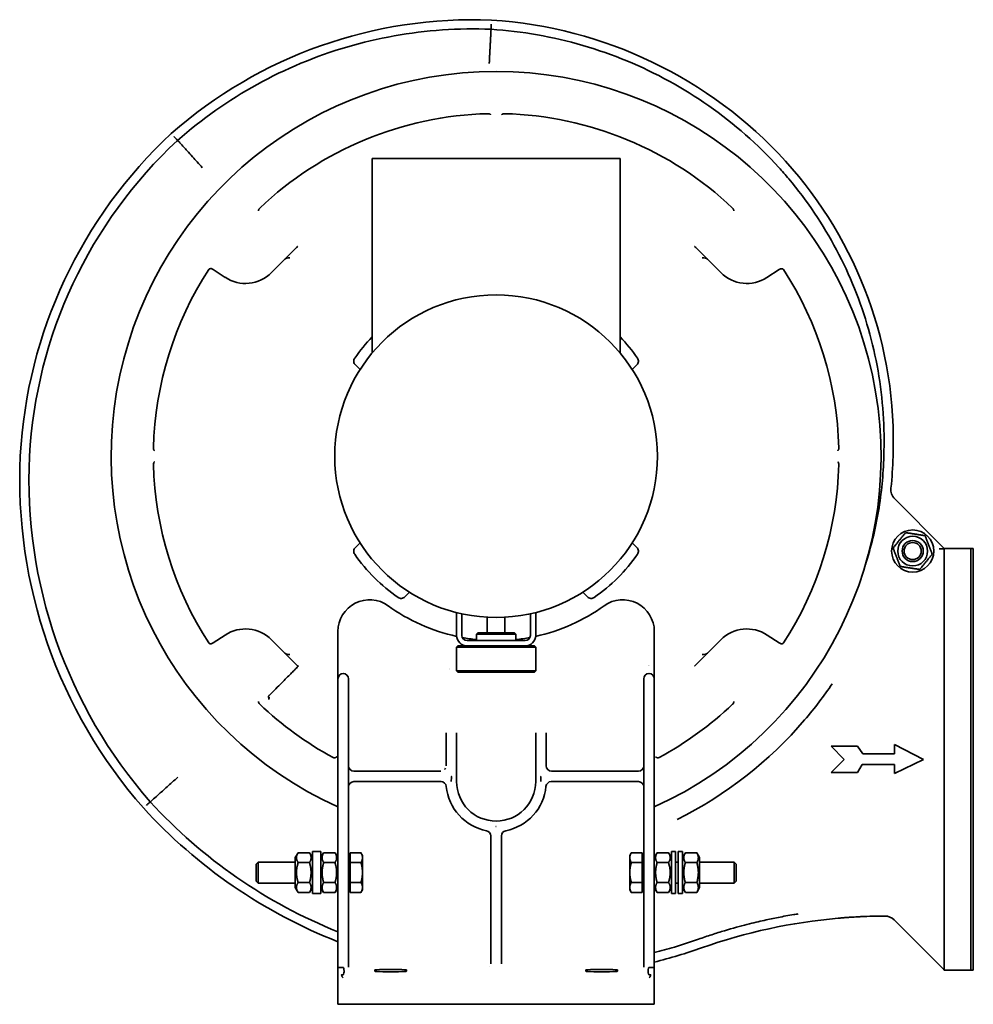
# Model space of a CAD drawing. Header units: millimetres. Extents: x 239 to 601, y 110 to 484.
import ezdxf

# ---------------------------------------------------------------- set-up
doc = ezdxf.new("R2010")
doc.units = ezdxf.units.MM
doc.header["$LTSCALE"] = 2
doc.layers.add('Krawędzie widoczne(ISO)', color=7, linetype='Continuous', lineweight=35, true_color=0x262659)

msp = doc.modelspace()

# ---------------------------------------------------------------- linework, layer by layer
at = {"layer": 'Krawędzie widoczne(ISO)'}
for p, q in [((418.04, 482.18), (417.94, 480.18)), ((466.86, 431.18), (372.86, 431.18)), ((372.86, 431.18), (372.86, 357.38)), ((466.86, 431.18), (466.86, 357.38)), ((339.72, 392.92), (343.89, 397.09)), ((495.82, 397.09), (499.99, 392.92)), ((334.64, 387.84), (339.72, 392.92)), ((499.99, 392.92), (505.07, 387.84)), ((312.47, 389.06), (317.03, 386.05)), ((522.6, 386), (527.27, 389.03)), ((368.23, 351.05), (366.46, 352.82)), ((473.25, 352.82), (471.48, 351.05)), ((589.86, 283.18), (571.06, 301.98)), ((366.46, 283.54), (368.23, 285.31)), ((471.48, 285.31), (473.25, 283.54)), ((587.86, 283.02), (589.94, 283.02)), ((589.94, 283.02), (589.86, 283.18)), ((589.86, 283.18), (599.86, 283.18)), ((589.86, 123.49), (589.86, 282.87)), ((599.86, 283.18), (599.86, 123.18)), ((599.86, 283.08), (599.96, 283.18)), ((600.86, 283.18), (599.96, 283.18)), ((599.96, 283.18), (599.96, 123.18)), ((600.86, 123.18), (600.86, 283.18)), ((386.99, 266.56), (385.21, 264.78)), ((454.5, 264.78), (452.72, 266.56)), ((404.86, 258.85), (404.86, 250.18)), ((406.86, 258.38), (406.86, 250.18)), ((432.86, 258.38), (432.86, 250.18)), ((434.86, 250.18), (434.86, 258.85)), ((416.51, 251.18), (416.51, 257.07)), ((423.21, 257.07), (423.21, 251.18)), ((359.86, 251.7), (359.86, 238.68)), ((412.86, 251.18), (412.36, 250.68)), ((427.36, 250.68), (412.36, 250.68)), ((412.36, 248.18), (412.36, 250.68)), ((412.86, 251.18), (426.86, 251.18)), ((426.86, 251.18), (427.36, 250.68)), ((427.36, 248.18), (427.36, 250.68)), ((479.86, 238.68), (479.86, 251.7)), ((317.03, 250.31), (312.47, 247.3)), ((339.72, 243.44), (334.64, 248.52)), ((430.86, 248.18), (408.86, 248.18)), ((505.07, 248.52), (499.99, 243.44)), ((527.24, 247.3), (522.68, 250.31)), ((343.89, 239.27), (339.72, 243.44)), ((405.36, 246.18), (404.86, 245.68)), ((434.86, 245.68), (404.86, 245.68)), ((404.86, 236.68), (404.86, 245.68)), ((405.36, 246.18), (408.86, 246.18)), ((408.86, 246.18), (430.86, 246.18)), ((430.86, 246.18), (434.36, 246.18)), ((434.36, 246.18), (434.86, 245.68)), ((434.86, 236.68), (434.86, 245.68)), ((499.99, 243.44), (495.82, 239.27)), ((359.86, 238.68), (359.86, 233.73)), ((404.86, 236.68), (434.86, 236.68)), ((405.36, 236.18), (404.86, 236.68)), ((434.36, 236.18), (405.36, 236.18)), ((434.36, 236.18), (434.86, 236.68)), ((479.86, 233.73), (479.86, 238.68)), ((359.86, 230.85), (359.86, 233.73)), ((363.86, 233.73), (363.86, 233.78)), ((363.86, 233.73), (363.86, 230.85)), ((475.86, 233.78), (475.86, 233.73)), ((475.86, 230.85), (475.86, 233.73)), ((479.86, 233.73), (479.86, 230.85)), ((359.86, 230.85), (359.86, 138.84)), ((363.86, 138.84), (363.86, 230.85)), ((475.86, 230.85), (475.86, 138.84)), ((479.86, 138.84), (479.86, 230.85)), ((400.86, 213.21), (400.86, 200.68)), ((404.86, 200.54), (404.86, 213.21)), ((434.86, 213.21), (434.86, 200.54)), ((438.86, 200.68), (438.86, 213.21)), ((556.91, 208.12), (546.91, 208.12)), ((546.91, 208.12), (551.91, 203.12)), ((558.97, 205.21), (556.91, 208.12)), ((570.91, 208.71), (570.91, 205.21)), ((581.91, 203.12), (570.91, 208.71)), ((551.91, 203.12), (546.91, 198.12)), ((570.91, 205.21), (558.97, 205.21)), ((570.91, 197.71), (581.91, 203.12)), ((398.86, 198.68), (365.86, 198.68)), ((404.86, 194.7), (404.86, 200.54)), ((434.86, 200.54), (434.86, 194.7)), ((473.86, 198.68), (440.86, 198.68)), ((546.91, 198.12), (556.91, 198.12)), ((556.91, 198.12), (558.68, 201.21)), ((558.68, 201.21), (570.91, 201.21)), ((570.91, 201.21), (570.91, 197.71)), ((365.86, 194.68), (398.95, 194.68)), ((402.86, 196.68), (402.89, 196.64)), ((436.82, 196.64), (436.86, 196.68)), ((440.76, 194.68), (473.86, 194.68)), ((417.86, 174.08), (417.86, 125.57)), ((421.86, 125.57), (421.86, 174.08)), ((350.16, 152.18), (350.16, 168.18)), ((353.36, 168.18), (350.16, 168.18)), ((353.36, 152.18), (353.36, 168.18)), ((486.36, 152.18), (486.36, 168.18)), ((487.96, 168.18), (486.36, 168.18)), ((487.96, 152.18), (487.96, 168.18)), ((488.96, 152.18), (488.96, 168.18)), ((490.56, 168.18), (488.96, 168.18)), ((490.56, 152.18), (490.56, 168.18)), ((343.66, 165.83), (344.73, 167.68)), ((343.66, 165.83), (343.66, 154.53)), ((349.08, 167.68), (344.73, 167.68)), ((350.16, 165.83), (349.08, 167.68)), ((353.36, 165.83), (354.43, 167.68)), ((358.78, 167.68), (354.43, 167.68)), ((359.86, 165.83), (358.78, 167.68)), ((364.46, 165.88), (363.86, 165.88)), ((364.46, 163.93), (364.46, 167.68)), ((364.46, 167.68), (368.58, 167.68)), ((369.16, 166.68), (368.58, 167.68)), ((369.16, 165.81), (369.16, 166.68)), ((369.16, 160.18), (369.16, 165.81)), ((470.56, 166.68), (471.14, 167.68)), ((470.56, 166.68), (470.56, 165.81)), ((470.56, 165.81), (470.56, 160.18)), ((475.26, 167.68), (471.14, 167.68)), ((475.26, 167.68), (475.26, 163.93)), ((475.26, 165.88), (475.86, 165.88)), ((479.86, 165.83), (480.93, 167.68)), ((485.28, 167.68), (480.93, 167.68)), ((486.36, 165.83), (485.28, 167.68)), ((490.56, 165.83), (491.63, 167.68)), ((491.63, 167.68), (495.98, 167.68)), ((497.06, 165.83), (495.98, 167.68)), ((497.06, 154.53), (497.06, 165.83)), ((328.86, 163.41), (329.62, 164.18)), ((328.86, 156.95), (328.86, 163.41)), ((329.62, 164.18), (329.62, 156.18)), ((343.66, 164.18), (329.62, 164.18)), ((349.08, 163.93), (344.73, 163.93)), ((358.78, 163.93), (354.43, 163.93)), ((364.46, 156.43), (364.46, 163.93)), ((364.46, 163.93), (368.58, 163.93)), ((475.26, 163.93), (471.14, 163.93)), ((475.26, 163.93), (475.26, 156.43)), ((485.28, 163.93), (480.93, 163.93)), ((487.96, 164.18), (488.96, 164.18)), ((491.63, 163.93), (495.98, 163.93)), ((497.06, 164.18), (510.09, 164.18)), ((510.09, 156.18), (510.09, 164.18)), ((510.86, 163.41), (510.09, 164.18)), ((510.86, 163.41), (510.86, 156.95)), ((328.86, 156.95), (329.62, 156.18)), ((369.16, 154.55), (369.16, 160.18)), ((470.56, 160.18), (470.56, 154.55)), ((510.86, 156.95), (510.09, 156.18)), ((343.66, 156.18), (329.62, 156.18)), ((343.66, 154.53), (344.73, 152.67)), ((349.08, 156.43), (344.73, 156.43)), ((350.16, 154.53), (349.08, 152.67)), ((353.36, 154.53), (354.43, 152.67)), ((358.78, 156.43), (354.43, 156.43)), ((359.86, 154.53), (358.78, 152.67)), ((364.46, 154.48), (363.86, 154.48)), ((364.46, 156.43), (368.58, 156.43)), ((364.46, 152.67), (364.46, 156.43)), ((369.16, 153.68), (368.58, 152.67)), ((369.16, 153.68), (369.16, 154.55)), ((470.56, 154.55), (470.56, 153.68)), ((470.56, 153.68), (471.14, 152.67)), ((475.26, 156.43), (471.14, 156.43)), ((475.26, 156.43), (475.26, 152.67)), ((475.26, 154.48), (475.86, 154.48)), ((479.86, 154.53), (480.93, 152.67)), ((485.28, 156.43), (480.93, 156.43)), ((486.36, 154.53), (485.28, 152.67)), ((487.96, 156.18), (488.96, 156.18)), ((490.56, 154.53), (491.63, 152.67)), ((491.63, 156.43), (495.98, 156.43)), ((497.06, 154.53), (495.98, 152.67)), ((497.06, 156.18), (510.09, 156.18)), ((349.08, 152.67), (344.73, 152.67)), ((353.36, 152.18), (350.16, 152.18)), ((358.78, 152.67), (354.43, 152.67)), ((364.46, 152.67), (368.58, 152.67)), ((475.26, 152.67), (471.14, 152.67)), ((485.28, 152.67), (480.93, 152.67)), ((487.96, 152.18), (486.36, 152.18)), ((490.56, 152.18), (488.96, 152.18)), ((491.63, 152.67), (495.98, 152.67)), ((570.82, 142.21), (587.86, 125.18)), ((359.86, 124.13), (359.86, 138.84)), ((363.86, 138.84), (363.86, 124.23)), ((475.86, 124.23), (475.86, 138.84)), ((479.86, 138.84), (479.86, 124.13)), ((359.86, 124.13), (359.86, 110.18)), ((479.86, 110.18), (479.86, 124.13)), ((587.86, 125.18), (589.63, 123.41)), ((589.7, 123.34), (589.63, 123.41)), ((589.7, 123.34), (589.86, 123.18)), ((589.95, 123.34), (589.7, 123.34)), ((589.86, 123.18), (589.95, 123.34)), ((361.86, 120.23), (361.6, 120.49)), ((373.86, 122.7), (373.86, 123.23)), ((385.86, 123.23), (385.86, 122.7)), ((453.86, 122.7), (453.86, 123.23)), ((465.86, 123.23), (465.86, 122.7)), ((478.11, 120.49), (477.86, 120.23)), ((589.86, 123.18), (599.86, 123.18)), ((599.86, 123.28), (599.96, 123.18)), ((600.86, 123.18), (599.96, 123.18)), ((361.86, 110.18), (359.86, 110.18)), ((361.86, 110.18), (477.86, 110.18)), ((479.86, 110.18), (477.86, 110.18))]:
    msp.add_line(p, q, dxfattribs=at)
for centre, radius in [((419.86, 318.18), 61.2), ((577.86, 282.18), 8), ((577.86, 282.18), 5.65), ((577.86, 282.18), 4), ((577.86, 282.18), 4), ((577.86, 282.18), 3.23)]:
    msp.add_circle(centre, radius, dxfattribs=at)
for centre, radius, start, end in [((411.01, 310.82), 173, 87.6462, 131.3805), ((407.46, 318.52), 165.5, 42.4087, 86.3061), ((419.86, 318.18), 146, 294.2651, 245.7349), ((419.86, 318.18), 130, 91.385, 133.615), ((419.86, 318.18), 130, 46.385, 88.615), ((419.59, 308.47), 180.5, 132.929, 176.8585), ((419.59, 308.47), 177, 132.9444, 176.8545), ((412.03, 323.9), 158.5, 357.8922, 42.0872), ((419.86, 318.18), 130, 146.9895, 178.6155), ((419.86, 318.18), 130, 1.385, 32.9917), ((324.74, 397.74), 14, 236.5721, 315), ((514.97, 397.74), 14, 225, 303.0326), ((419.86, 318.18), 65.26, 136.0688, 145.2566), ((419.86, 318.18), 65.26, 34.7434, 43.9312), ((428.14, 309.33), 189, 177.2619, 221.2648), ((428.14, 309.33), 185.5, 177.2657, 221.2543), ((418.97, 322.12), 151.5, 353.9077, 358.4657), ((419.86, 318.18), 130, 181.3845, 213.0105), ((419.86, 318.18), 130, 326.9895, 358.615), ((574.59, 305.52), 5, 173.9077, 225), ((419.86, 318.18), 65.26, 214.7434, 235.2566), ((419.86, 318.18), 65.26, 304.7434, 325.2566), ((371.86, 251.7), 12, 54.1712, 180), ((467.86, 251.7), 12, 0, 125.8288), ((419.86, 318.18), 70, 234.1712, 257.6414), ((419.86, 318.18), 70, 282.3586, 305.8288), ((324.74, 238.62), 14, 45, 123.4279), ((514.97, 238.62), 14, 56.5721, 135), ((408.86, 250.18), 4, 180, 270), ((408.86, 250.18), 2, 180, 270), ((419.86, 318.18), 70, 259.4417, 263.8494), ((419.86, 318.18), 70, 276.1506, 280.5583), ((430.86, 250.18), 2, 270, 0), ((430.86, 250.18), 4, 270, 0), ((361.86, 233.73), 2, 0, 180), ((419.84, 318.1), 82.42, 257.7183601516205, 257.7183731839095), ((477.86, 233.73), 2, 0, 180), ((419.86, 318.18), 130, 226.3845, 241.6032), ((419.86, 318.18), 130, 298.3968, 313.615), ((419.86, 318.18), 154, 296.4915, 319.4583), ((365.86, 200.68), 2, 180, 270), ((398.86, 200.68), 2, 270, 270.0017), ((398.86, 200.68), 2, 317.4015, 332.0764), ((398.86, 200.68), 2, 358.1985, 0), ((473.86, 200.68), 2, 270, 0), ((365.86, 192.68), 2, 90, 180), ((398.95, 192.68), 2, 5.5114, 90), ((419.86, 194.7), 15, 180, 0), ((440.76, 192.68), 2, 90, 174.4886), ((473.86, 192.68), 2, 0, 90), ((419.86, 194.7), 19, 185.5114, 259.0194), ((419.86, 194.7), 19, 280.9806, 354.4886), ((431.97, 317.8), 194, 222.39, 248.1779), ((431.97, 317.8), 197.5, 222.3799, 248.5839), ((415.86, 174.08), 2, 0, 79.0194), ((423.86, 174.08), 2, 100.9806, 180), ((568.27, -67.82), 211.5, 95.0484, 109.466), ((568.27, -67.85), 215.03, 99.0469, 99.047), ((568.27, -67.82), 211.5, 90.2724, 92.7261), ((567.29, 138.68), 5, 45, 90.2724), ((431.97, 317.8), 197.5, 284.0316, 289.466), ((431.96, 317.71), 193.91, 265.7041, 265.7042)]:
    msp.add_arc(centre, radius, start, end, dxfattribs=at)
for centre, major_axis, ratio, start_param, end_param in [((343.92, 397.06), (0.707, 0.707), 0.043661, 0.087266, 1.570796), ((495.79, 397.06), (0.707, -0.707), 0.043661, 1.570796, 3.054326), ((343.92, 239.3), (-0.707, 0.707), 0.043661, 1.570796, 3.054326), ((495.79, 239.3), (-0.707, -0.707), 0.043661, 0.087266, 1.570796), ((543.85, 241.2), (-0.625, 0.509), 0.159949, 1.661467, 1.787469), ((334.04, 226.5), (1.45, 0.02), 0.003979, 4.411665, 4.70787), ((436.86, 200.68), (-2, 0), 0.155963, 3.136134, 3.141593), ((440.86, 200.68), (0, -2), 0.999985, 4.71324, 6.283185), ((379.86, 123.23), (6, 0), 0.026186, 0, 3.141593), ((459.86, 123.23), (6, 0), 0.026186, 0, 3.141593), ((361.86, 121.42), (-2, 0), 0.017387, 1.295039, 1.570796), ((361.85, 122.8), (0, -1.41), 0.222921, 6.283121, 7.399496), ((379.86, 122.7), (-6, 0), 0.026186, 0, 3.141593), ((459.86, 122.7), (-6, 0), 0.026186, 0, 3.141593), ((477.86, 121.42), (-2, 0), 0.017387, 1.570797, 1.846563)]:
    msp.add_ellipse(centre, major_axis=major_axis, ratio=ratio, start_param=start_param, end_param=end_param, dxfattribs=at)
for points, knots in [([(417.94, 480.18), (405.63, 480.68), (387.1, 479.41), (357.09, 472.34), (328.51, 460.42), (308.24, 446.17), (299, 438.03)], [-0.7627867, -0.7627867, -0.7627867, -0.7627867, -0.5448477, -0.4358781, -0.2179391, 0, 0, 0, 0]), ([(417.25, 467.2), (417.25, 467.2), (417.25, 467.21), (417.26, 467.42), (417.27, 467.63), (417.3, 468.05), (417.31, 468.27), (417.33, 468.7), (417.34, 468.92), (417.36, 469.36), (417.38, 469.59), (417.39, 469.84), (417.39, 469.87), (417.4, 470.1), (417.41, 470.29), (417.43, 470.68), (417.44, 470.88), (417.47, 471.28), (417.48, 471.48), (417.49, 471.84), (417.5, 472), (417.52, 472.36), (417.53, 472.57), (417.55, 472.97), (417.57, 473.18), (417.59, 473.58), (417.6, 473.78), (417.62, 474.18), (417.63, 474.37), (417.65, 474.75), (417.66, 474.93), (417.67, 475.16), (417.67, 475.19), (417.68, 475.42), (417.69, 475.6), (417.71, 475.95), (417.72, 476.12), (417.74, 476.45), (417.75, 476.61), (417.76, 476.92), (417.77, 477.07), (417.79, 477.37), (417.79, 477.51), (417.81, 477.78), (417.82, 477.91), (417.83, 478.15), (417.83, 478.27), (417.85, 478.49), (417.85, 478.6), (417.86, 478.8), (417.87, 478.89), (417.88, 479.05), (417.88, 479.12), (417.89, 479.27), (417.89, 479.35), (417.9, 479.5), (417.9, 479.56), (417.91, 479.69), (417.91, 479.75), (417.92, 479.85), (417.92, 479.89), (417.92, 479.98), (417.93, 480.01), (417.93, 480.07), (417.93, 480.09), (417.93, 480.13), (417.93, 480.15), (417.93, 480.17), (417.93, 480.18), (417.94, 480.18), (417.94, 480.18), (417.94, 480.18)], [-0.002241, -0.002241, -0.002241, -0.002241, 0, 0, 0.061944, 0.061944, 0.127004, 0.127004, 0.193746, 0.193746, 0.262233, 0.262233, 0.271686, 0.271686, 0.332086, 0.332086, 0.393845, 0.393845, 0.457613, 0.457613, 0.509148, 0.509148, 0.576025, 0.576025, 0.644365, 0.644365, 0.714063, 0.714063, 0.783949, 0.783949, 0.853285, 0.853285, 0.867987, 0.867987, 0.939127, 0.939127, 1.010266, 1.010266, 1.079161, 1.079161, 1.148602, 1.148602, 1.217937, 1.217937, 1.285888, 1.285888, 1.352637, 1.352637, 1.417087, 1.417087, 1.480465, 1.480465, 1.531472, 1.531472, 1.598295, 1.598295, 1.664671, 1.664671, 1.730022, 1.730022, 1.793928, 1.793928, 1.857045, 1.857045, 1.916693, 1.916693, 1.974866, 1.974866, 2.031036, 2.031036, 2.046397, 2.046397, 2.046397, 2.046397]), ([(527.06, 427.78), (519.1, 436.5), (510.17, 444.35), (500.5, 451.14), (490.82, 457.92), (480.41, 463.65), (469.49, 468.17), (458.57, 472.7), (447.16, 476.02), (435.52, 478.07), (429.71, 479.09), (423.83, 479.8), (417.94, 480.18)], [-0.7658409, -0.7658409, -0.7658409, -0.7658409, -0.5470555, -0.5470555, -0.5470555, -0.3282333, -0.3282333, -0.3282333, -0.1094111, -0.1094111, -0.1094111, 0, 0, 0, 0]), ([(417.77, 447.75), (417.77, 447.75), (417.77, 447.75), (417.7, 447.82), (417.63, 447.87), (417.47, 447.98), (417.38, 448.02), (417.11, 448.11), (416.92, 448.15), (416.71, 448.14)], [-0.0004624, -0.0004624, -0.0004624, -0.0004624, 0, 0, 0.0281235, 0.0281235, 0.0580021, 0.0580021, 0.1126672, 0.1126672, 0.1126672, 0.1126672]), ([(423, 448.14), (422.83, 448.15), (422.65, 448.12), (422.38, 448.04), (422.28, 448), (422.1, 447.89), (422.02, 447.82), (421.94, 447.75), (421.94, 447.75), (421.94, 447.75)], [0, 0, 0, 0, 0.051369, 0.051369, 0.0847385, 0.0847385, 0.1155602, 0.1155602, 0.1160184, 0.1160184, 0.1160184, 0.1160184]), ([(299, 438.03), (299, 438.03), (299, 438.03), (299, 438.04), (298.96, 438.08), (298.83, 438.23), (298.73, 438.33), (298.48, 438.61), (298.33, 438.77), (298.01, 439.13), (297.84, 439.32), (297.66, 439.51), (297.66, 439.52), (297.66, 439.52)], [0.3143037, 0.3143037, 0.3143037, 0.3143037, 0.3162441, 0.3162441, 0.3943687, 0.3943687, 0.4725003, 0.4725003, 0.5506395, 0.5506395, 0.6287824, 0.6287824, 0.6294597, 0.6294597, 0.6294597, 0.6294597]), ([(299, 438.03), (299.01, 438.04), (299.19, 437.87), (299.57, 437.46), (299.67, 437.35), (299.78, 437.23), (299.9, 437.1), (300.3, 436.67), (300.83, 436.08), (301.48, 435.36), (301.83, 434.98), (302.21, 434.55), (302.62, 434.1), (303.27, 433.37), (304, 432.57), (304.75, 431.73), (305.31, 431.1), (305.88, 430.46), (306.45, 429.83), (307.11, 429.09), (307.77, 428.36), (308.4, 427.65)], [0, 0, 0, 0, 0.227722, 0.227722, 0.227722, 0.285715, 0.285715, 0.285715, 0.471374, 0.471374, 0.471374, 0.571429, 0.571429, 0.571429, 0.734632, 0.734632, 0.734632, 0.857144, 0.857144, 0.857144, 1.000001, 1.000001, 1.000001, 1.000001]), ([(566.92, 318.18), (567.32, 329.01), (566.21, 345.31), (560.15, 371.76), (549.98, 397.03), (537.81, 415.11), (530.85, 423.42)], [-0.7713983, -0.7713983, -0.7713983, -0.7713983, -0.5616957, -0.4568109, -0.2470413, -0.0372716, -0.0372716, -0.0372716, -0.0372716]), ([(330.18, 412.3), (330.05, 412.17), (329.94, 412.03), (329.82, 411.79), (329.78, 411.69), (329.72, 411.48), (329.71, 411.38), (329.71, 411.27), (329.71, 411.27), (329.71, 411.27)], [0, 0, 0, 0, 0.0545842, 0.0545842, 0.0927776, 0.0927776, 0.1283993, 0.1283993, 0.1289295, 0.1289295, 0.1289295, 0.1289295]), ([(510, 411.27), (510, 411.27), (510, 411.27), (510, 411.37), (509.99, 411.46), (509.95, 411.65), (509.91, 411.74), (509.79, 412.01), (509.67, 412.17), (509.53, 412.3)], [-0.0004632, -0.0004632, -0.0004632, -0.0004632, 0, 0, 0.0281443, 0.0281443, 0.0578522, 0.0578522, 0.1157956, 0.1157956, 0.1157956, 0.1157956]), ([(341.65, 393.44), (341.26, 393.44), (340.79, 393.43), (340.17, 393.24), (339.9, 393.1), (339.72, 392.92)], [-0.6995583, -0.6995583, -0.6995583, -0.6995583, -0.5819955, -0.5819955, -0.5055322, -0.5055322, -0.5055322, -0.5055322]), ([(499.99, 392.92), (499.81, 393.1), (499.54, 393.24), (498.92, 393.43), (498.45, 393.44), (498.06, 393.44)], [-0.194026, -0.194026, -0.194026, -0.194026, -0.1175628, -0.1175628, 0, 0, 0, 0]), ([(312.47, 389.06), (312.33, 389.16), (312.17, 389.24), (311.84, 389.34), (311.68, 389.36), (311.39, 389.35), (311.26, 389.32), (311.09, 389.24), (311.03, 389.2), (310.92, 389.11), (310.88, 389.06), (310.84, 389)], [0, 0, 0, 0, 0.0521779, 0.0521779, 0.1030558, 0.1030558, 0.1493505, 0.1493505, 0.1755113, 0.1755113, 0.2011161, 0.2011161, 0.2011161, 0.2011161]), ([(528.89, 388.97), (528.86, 389.02), (528.81, 389.07), (528.71, 389.16), (528.65, 389.2), (528.47, 389.28), (528.34, 389.31), (528.05, 389.33), (527.9, 389.3), (527.57, 389.2), (527.41, 389.13), (527.27, 389.03)], [0, 0, 0, 0, 0.0203083, 0.0203083, 0.0410655, 0.0410655, 0.0781082, 0.0781082, 0.1188946, 0.1188946, 0.160345, 0.160345, 0.160345, 0.160345]), ([(366.46, 352.82), (366.29, 352.99), (366.16, 353.18), (365.98, 353.57), (365.9, 353.79), (365.86, 354.29), (365.88, 354.52), (366, 354.97), (366.1, 355.18), (366.23, 355.37)], [-0.3097047, -0.3097047, -0.3097047, -0.3097047, -0.2181327, -0.2181327, -0.1389202, -0.1389202, -0.0695067, -0.0695067, 0, 0, 0, 0]), ([(473.48, 355.37), (473.61, 355.18), (473.71, 354.97), (473.82, 354.55), (473.85, 354.32), (473.81, 353.83), (473.75, 353.6), (473.55, 353.18), (473.42, 352.99), (473.25, 352.82)], [-0.309745, -0.309745, -0.309745, -0.309745, -0.218141, -0.218141, -0.1389195, -0.1389195, -0.0695053, -0.0695053, 0, 0, 0, 0]), ([(289.89, 321.32), (289.89, 321.15), (289.91, 320.98), (290, 320.68), (290.05, 320.58), (290.15, 320.42), (290.21, 320.34), (290.28, 320.27), (290.29, 320.26), (290.29, 320.26)], [0, 0, 0, 0, 0.0511683, 0.0511683, 0.0946065, 0.0946065, 0.152336, 0.152336, 0.1531905, 0.1531905, 0.1531905, 0.1531905]), ([(549.42, 320.26), (549.43, 320.26), (549.43, 320.27), (549.49, 320.33), (549.55, 320.41), (549.65, 320.57), (549.7, 320.66), (549.79, 320.92), (549.82, 321.12), (549.82, 321.32)], [-0.0004624, -0.0004624, -0.0004624, -0.0004624, 0, 0, 0.0281235, 0.0281235, 0.0580021, 0.0580021, 0.1126673, 0.1126673, 0.1126673, 0.1126673]), ([(559.93, 277), (559.93, 277.01), (562.05, 283.64), (565.37, 297.22), (566.74, 311.18), (566.92, 318.18)], [4.139408, 4.139408, 4.139408, 4.139408, 4.143731, 6.215597, 8.287462, 8.287462, 8.287462, 8.287462]), ([(290.29, 316.1), (290.29, 316.09), (290.28, 316.09), (290.22, 316.03), (290.16, 315.95), (290.06, 315.79), (290.01, 315.7), (289.92, 315.43), (289.89, 315.24), (289.89, 315.04)], [-0.0004605, -0.0004605, -0.0004605, -0.0004605, 0, 0, 0.0281301, 0.0281301, 0.0580851, 0.0580851, 0.1133173, 0.1133173, 0.1133173, 0.1133173]), ([(549.82, 315.04), (549.82, 315.21), (549.8, 315.38), (549.72, 315.65), (549.67, 315.75), (549.56, 315.94), (549.5, 316.02), (549.43, 316.09), (549.43, 316.09), (549.42, 316.1)], [0, 0, 0, 0, 0.051369, 0.051369, 0.0847384, 0.0847384, 0.1155602, 0.1155602, 0.1160184, 0.1160184, 0.1160184, 0.1160184]), ([(366.23, 280.99), (366.1, 281.18), (366, 281.39), (365.89, 281.81), (365.86, 282.04), (365.9, 282.53), (365.97, 282.76), (366.16, 283.18), (366.29, 283.37), (366.46, 283.54)], [-0.3097051, -0.3097051, -0.3097051, -0.3097051, -0.2181313, -0.2181313, -0.1389201, -0.1389201, -0.0695056, -0.0695056, 0, 0, 0, 0]), ([(473.25, 283.54), (473.42, 283.37), (473.55, 283.18), (473.74, 282.79), (473.81, 282.57), (473.85, 282.07), (473.83, 281.84), (473.71, 281.39), (473.61, 281.18), (473.48, 280.99)], [-0.3097446, -0.3097446, -0.3097446, -0.3097446, -0.2181423, -0.2181423, -0.1389196, -0.1389196, -0.0695064, -0.0695064, 0, 0, 0, 0]), ([(589.86, 282.87), (589.86, 282.89), (589.81, 282.92), (589.6, 282.96), (589.45, 282.97), (589.09, 283), (588.87, 283.01), (588.37, 283.02), (588.11, 283.02), (587.86, 283.02)], [-0.3018012, -0.3018012, -0.3018012, -0.3018012, -0.2262739, -0.2262739, -0.1507466, -0.1507466, -0.0753733, -0.0753733, 0, 0, 0, 0]), ([(385.21, 264.78), (385.05, 264.62), (384.86, 264.48), (384.46, 264.3), (384.24, 264.23), (383.75, 264.19), (383.51, 264.21), (383.07, 264.32), (382.85, 264.42), (382.66, 264.55)], [-0.3097244, -0.3097244, -0.3097244, -0.3097244, -0.2181375, -0.2181375, -0.1389199, -0.1389199, -0.0695066, -0.0695066, 0, 0, 0, 0]), ([(457.05, 264.55), (456.86, 264.42), (456.64, 264.32), (456.23, 264.21), (455.99, 264.18), (455.5, 264.23), (455.27, 264.29), (454.86, 264.48), (454.66, 264.62), (454.5, 264.78)], [-0.309745, -0.309745, -0.309745, -0.309745, -0.218141, -0.218141, -0.1389195, -0.1389195, -0.0695053, -0.0695053, 0, 0, 0, 0]), ([(310.84, 247.36), (310.88, 247.3), (310.92, 247.25), (311.03, 247.16), (311.09, 247.12), (311.26, 247.04), (311.39, 247.01), (311.68, 247), (311.84, 247.02), (312.17, 247.12), (312.33, 247.2), (312.47, 247.3)], [0, 0, 0, 0, 0.0204495, 0.0204495, 0.041343, 0.041343, 0.0783168, 0.0783168, 0.1189513, 0.1189513, 0.1606234, 0.1606234, 0.1606234, 0.1606234]), ([(527.24, 247.3), (527.39, 247.2), (527.55, 247.12), (527.87, 247.02), (528.03, 247), (528.32, 247.01), (528.45, 247.04), (528.62, 247.12), (528.68, 247.16), (528.79, 247.25), (528.83, 247.3), (528.87, 247.36)], [0, 0, 0, 0, 0.0521646, 0.0521646, 0.1030349, 0.1030349, 0.1492966, 0.1492966, 0.1754336, 0.1754336, 0.2010153, 0.2010153, 0.2010153, 0.2010153]), ([(339.72, 243.44), (339.9, 243.26), (340.17, 243.12), (340.79, 242.93), (341.26, 242.92), (341.65, 242.92)], [-0.194026, -0.194026, -0.194026, -0.194026, -0.1175628, -0.1175628, 0, 0, 0, 0]), ([(498.06, 242.92), (498.45, 242.92), (498.92, 242.93), (499.54, 243.12), (499.81, 243.26), (499.99, 243.44)], [0, 0, 0, 0, 0.1175628, 0.1175628, 0.194026, 0.194026, 0.194026, 0.194026]), ([(477.85, 238.66), (477.85, 238.66), (477.85, 238.66), (477.85, 238.67), (477.85, 238.68), (477.86, 238.68)], [0.666870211, 0.666870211, 0.666870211, 0.666870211, 0.667702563, 0.667702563, 0.668596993, 0.668596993, 0.668596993, 0.668596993]), ([(329.71, 225.09), (329.71, 225.09), (329.71, 225.08), (329.71, 224.99), (329.72, 224.9), (329.76, 224.71), (329.8, 224.62), (329.92, 224.35), (330.04, 224.19), (330.18, 224.06)], [-0.0004613, -0.0004613, -0.0004613, -0.0004613, 0, 0, 0.0281494, 0.0281494, 0.0579268, 0.0579268, 0.1157294, 0.1157294, 0.1157294, 0.1157294]), ([(333.77, 227.41), (333.74, 227.38), (333.71, 227.34), (333.65, 227.27), (333.62, 227.24), (333.56, 227.13), (333.54, 227.06), (333.51, 226.92), (333.51, 226.84), (333.55, 226.66), (333.57, 226.57), (333.61, 226.49)], [-0.1208602, -0.1208602, -0.1208602, -0.1208602, -0.1048536, -0.1048536, -0.0903144, -0.0903144, -0.0621639, -0.0621639, -0.0286181, -0.0286181, -0.0001284, -0.0001284, -0.0001284, -0.0001284]), ([(333.64, 225.89), (333.64, 225.9), (333.64, 225.9), (333.62, 225.99), (333.62, 226.09), (333.61, 226.28), (333.6, 226.39), (333.61, 226.49)], [-0.00055176, -0.00055176, -0.00055176, -0.00055176, 0, 0, 0.03224477, 0.03224477, 0.06415909, 0.06415909, 0.06415909, 0.06415909]), ([(509.53, 224.06), (509.66, 224.19), (509.77, 224.33), (509.89, 224.57), (509.93, 224.67), (509.99, 224.88), (510, 224.98), (510, 225.08), (510, 225.09), (510, 225.09)], [0, 0, 0, 0, 0.0545818, 0.0545818, 0.0927795, 0.0927795, 0.1284049, 0.1284049, 0.1289351, 0.1289351, 0.1289351, 0.1289351]), ([(358.03, 203.82), (358.09, 203.79), (358.14, 203.77), (358.26, 203.74), (358.32, 203.73), (358.38, 203.73)], [0, 0, 0, 0, 0.01877729, 0.01877729, 0.03679256, 0.03679256, 0.03679256, 0.03679256]), ([(359.38, 204.1), (359.38, 204.1), (359.38, 204.1), (359.37, 204.06), (359.34, 204.02), (359.24, 203.93), (359.16, 203.88), (358.97, 203.81), (358.86, 203.78), (358.63, 203.75), (358.51, 203.74), (358.38, 203.73)], [-0.0004904, -0.0004904, -0.0004904, -0.0004904, 0, 0, 0.0393787, 0.0393787, 0.07976, 0.07976, 0.1234814, 0.1234814, 0.1694802, 0.1694802, 0.1694802, 0.1694802]), ([(481.33, 203.73), (481.2, 203.74), (481.08, 203.75), (480.86, 203.78), (480.74, 203.81), (480.55, 203.88), (480.47, 203.93), (480.37, 204.02), (480.34, 204.06), (480.33, 204.1), (480.33, 204.1), (480.33, 204.1)], [0.0000534, 0.0000534, 0.0000534, 0.0000534, 0.0376581, 0.0376581, 0.0734045, 0.0734045, 0.1064207, 0.1064207, 0.1386141, 0.1386141, 0.139015, 0.139015, 0.139015, 0.139015]), ([(481.33, 203.73), (481.39, 203.73), (481.45, 203.74), (481.57, 203.77), (481.63, 203.79), (481.68, 203.82)], [0.00005121, 0.00005121, 0.00005121, 0.00005121, 0.01805002, 0.01805002, 0.03681022, 0.03681022, 0.03681022, 0.03681022]), ([(299.12, 196.35), (299.11, 196.34), (299.1, 196.33), (299.1, 196.32), (298.4, 195.7), (297.7, 195.08), (297.02, 194.47), (296.34, 193.86), (295.67, 193.26), (295.03, 192.69), (293.78, 191.57), (292.65, 190.56), (291.69, 189.7), (290.74, 188.85), (289.98, 188.17), (289.47, 187.71), (288.95, 187.25), (288.69, 187.01), (288.69, 187.01)], [-0.003415, -0.003415, -0.003415, -0.003415, 0, 0, 0, 0.280344, 0.280344, 0.280344, 0.560687, 0.560687, 0.560687, 1.107607, 1.107607, 1.107607, 1.654499, 1.654499, 1.654499, 2.201378, 2.201378, 2.201378, 2.201378]), ([(402.86, 194.7), (402.86, 194.73), (402.86, 194.77), (402.86, 194.81), (402.86, 195.42), (402.88, 196), (402.91, 196.57)], [-0.0112506, -0.0112506, -0.0112506, -0.0112506, 0, 0, 0, 0.182179, 0.182179, 0.182179, 0.182179]), ([(402.91, 196.57), (402.91, 196.59), (402.91, 196.6), (402.9, 196.62), (402.9, 196.62), (402.9, 196.63), (402.9, 196.63), (402.9, 196.64), (402.89, 196.64), (402.89, 196.64)], [0, 0, 0, 0, 0.00468777, 0.00468777, 0.00468777, 0.006144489, 0.006144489, 0.006144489, 0.007469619, 0.007469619, 0.007469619, 0.007469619]), ([(436.82, 196.64), (436.82, 196.64), (436.81, 196.64), (436.81, 196.63), (436.81, 196.63), (436.81, 196.62), (436.81, 196.61), (436.8, 196.6), (436.8, 196.58), (436.8, 196.57)], [0, 0, 0, 0, 0.001282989, 0.001282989, 0.001282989, 0.003576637, 0.003576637, 0.003576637, 0.007545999, 0.007545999, 0.007545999, 0.007545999]), ([(436.8, 196.57), (436.84, 196), (436.85, 195.42), (436.86, 194.81), (436.86, 194.77), (436.86, 194.73), (436.86, 194.7)], [0.3707848, 0.3707848, 0.3707848, 0.3707848, 0.5090964, 0.5090964, 0.5090964, 0.5176379, 0.5176379, 0.5176379, 0.5176379]), ([(287.2, 185.68), (287.2, 185.68), (287.2, 185.68), (287.3, 185.77), (287.4, 185.86), (287.6, 186.04), (287.7, 186.13), (287.97, 186.37), (288.13, 186.51), (288.4, 186.76), (288.51, 186.85), (288.65, 186.98), (288.69, 187.01), (288.69, 187.01)], [-0.0007039, -0.0007039, -0.0007039, -0.0007039, 0, 0, 0.0409014, 0.0409014, 0.0818026, 0.0818026, 0.159934, 0.159934, 0.2380614, 0.2380614, 0.3142695, 0.3142695, 0.3142695, 0.3142695]), ([(419.86, 177.7), (419.85, 177.69), (419.85, 177.69), (419.83, 177.68), (419.81, 177.67), (419.79, 177.66)], [-0.001231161, -0.001231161, -0.001231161, -0.001231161, 0, 0, 0.008157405, 0.008157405, 0.008157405, 0.008157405]), ([(419.82, 177.63), (419.83, 177.65), (419.84, 177.67), (419.85, 177.69), (419.85, 177.69), (419.86, 177.7)], [-0.008166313, -0.008166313, -0.008166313, -0.008166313, 0, 0, 0.001231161, 0.001231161, 0.001231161, 0.001231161]), ([(496.62, 134.89), (498.31, 135.49), (501.68, 136.63), (508.16, 138.65), (515.39, 140.62), (520.67, 141.86), (524.28, 142.64), (526.92, 143.17), (529.7, 143.7), (532.24, 144.14), (533.89, 144.41), (534.46, 144.5)], [7.104944, 7.104944, 7.104944, 7.104944, 7.687275, 8.269606, 9.434268, 10.598929, 11.18126, 11.763591, 12.345922, 12.928252, 13.224819, 13.224819, 13.224819, 13.224819]), ([(549.66, 142.86), (549.9, 142.88), (550.37, 142.92), (550.97, 142.97), (551.56, 143.02), (552.03, 143.06), (552.62, 143.1), (553.09, 143.14), (553.63, 143.17), (553.99, 143.2), (554.34, 143.22), (554.58, 143.24), (554.94, 143.26), (555.3, 143.28), (555.95, 143.32), (556.9, 143.37), (557.73, 143.42), (558.21, 143.44)], [0, 0, 0, 0, 0.073086, 0.146172, 0.182715, 0.255801, 0.2923441, 0.3654301, 0.4019731, 0.4567876, 0.4750591, 0.5116021, 0.5298736, 0.5846881, 0.6212311, 0.7308601, 0.8770322, 0.8770322, 0.8770322, 0.8770322]), ([(479.86, 129.8), (482.41, 130.46), (488.04, 132.01), (493.61, 133.83), (496.62, 134.89)], [5.481746, 5.481746, 5.481746, 5.481746, 6.216826, 7.104944, 7.104944, 7.104944, 7.104944]), ([(361.86, 124.17), (361.6, 124.17), (361.34, 124.17), (361.1, 124.17), (360.86, 124.16), (360.64, 124.16), (360.45, 124.16), (360.27, 124.16), (360.12, 124.15), (360.02, 124.15), (359.91, 124.14), (359.86, 124.14), (359.86, 124.13)], [-0.3142751, -0.3142751, -0.3142751, -0.3142751, -0.2361567, -0.2361567, -0.2361567, -0.1580322, -0.1580322, -0.1580322, -0.0798954, -0.0798954, -0.0798954, 0.0009073, 0.0009073, 0.0009073, 0.0009073]), ([(361.86, 124.17), (361.86, 124.17), (361.87, 124.17), (361.89, 124.16), (361.89, 124.16), (361.93, 124.14), (361.95, 124.11), (362, 124.03), (362.02, 123.95), (362.14, 123.55), (362.17, 123.13), (362.17, 122.78), (362.17, 122.59), (362.16, 122.38), (362.14, 122.18)], [0.4163168, 0.4163168, 0.4163168, 0.4163168, 0.4184005, 0.4184005, 0.4208918, 0.4208918, 0.4296078, 0.4296078, 0.4494701, 0.4494701, 0.5550891, 0.5550891, 0.5550891, 0.6114895, 0.6114895, 0.6114895, 0.6114895]), ([(477.86, 121.39), (477.85, 121.39), (477.84, 121.39), (477.83, 121.4), (477.82, 121.4), (477.79, 121.42), (477.76, 121.45), (477.71, 121.53), (477.69, 121.6), (477.57, 122.01), (477.55, 122.43), (477.55, 122.78), (477.55, 123.13), (477.57, 123.55), (477.69, 123.95), (477.71, 124.03), (477.76, 124.11), (477.79, 124.14), (477.82, 124.16), (477.83, 124.16), (477.84, 124.17), (477.85, 124.17), (477.86, 124.17)], [0.4163168, 0.4163168, 0.4163168, 0.4163168, 0.4184005, 0.4184005, 0.4208918, 0.4208918, 0.4296078, 0.4296078, 0.4494701, 0.4494701, 0.5550891, 0.5550891, 0.5550891, 0.6607081, 0.6607081, 0.6805703, 0.6805703, 0.6892863, 0.6892863, 0.6917776, 0.6917776, 0.6938613, 0.6938613, 0.6938613, 0.6938613]), ([(477.86, 124.17), (478.12, 124.17), (478.37, 124.17), (478.61, 124.17), (478.86, 124.16), (479.08, 124.16), (479.26, 124.16), (479.45, 124.16), (479.59, 124.15), (479.7, 124.15), (479.8, 124.14), (479.86, 124.14), (479.86, 124.13)], [0, 0, 0, 0, 0.0781179, 0.0781179, 0.0781179, 0.1562419, 0.1562419, 0.1562419, 0.2343782, 0.2343782, 0.2343782, 0.3151803, 0.3151803, 0.3151803, 0.3151803]), ([(589.63, 123.41), (589.65, 123.41), (589.68, 123.42), (589.81, 123.44), (589.86, 123.46), (589.86, 123.49)], [0.20882849, 0.20882849, 0.20882849, 0.20882849, 0.22627387, 0.22627387, 0.30180119, 0.30180119, 0.30180119, 0.30180119]), ([(361.31, 121.39), (361.31, 121.39), (361.3, 121.39), (361.29, 121.39), (361.29, 121.39), (361.28, 121.38), (361.28, 121.37), (361.27, 121.36), (361.27, 121.35), (361.26, 121.31), (361.27, 121.27), (361.29, 121.15), (361.31, 121.06), (361.36, 120.91), (361.4, 120.79), (361.49, 120.62), (361.54, 120.55), (361.6, 120.49)], [0, 0, 0, 0, 0.00142288, 0.00142288, 0.00288666, 0.00288666, 0.00462846, 0.00462846, 0.0076501, 0.0076501, 0.01718501, 0.01718501, 0.03327031, 0.03327031, 0.04971594, 0.04971594, 0.0577278, 0.0577278, 0.0577278, 0.0577278]), ([(478.11, 120.49), (478.17, 120.54), (478.21, 120.61), (478.35, 120.86), (478.42, 121.1), (478.45, 121.29), (478.45, 121.32), (478.44, 121.35), (478.44, 121.36), (478.43, 121.38), (478.43, 121.38), (478.42, 121.39), (478.42, 121.39), (478.41, 121.39), (478.4, 121.39), (478.4, 121.39)], [0.0000033, 0.0000033, 0.0000033, 0.0000033, 0.0234081, 0.0234081, 0.0851578, 0.0851578, 0.1064008, 0.1064008, 0.1139332, 0.1139332, 0.1185651, 0.1185651, 0.1221558, 0.1221558, 0.1259932, 0.1259932, 0.1259932, 0.1259932])]:
    msp.add_open_spline(points, degree=3, knots=knots, dxfattribs=at)
for points in [[(530.85, 423.42), (529.62, 424.9), (528.35, 426.35), (527.06, 427.78)], [(547.33, 231.77), (544.28, 227.27), (540.75, 222.6), (536.89, 218.08)]]:
    msp.add_open_spline(points, degree=3, dxfattribs=at)
for points, weights in [([(570.44, 283.35), (572.8, 286.26), (575.16, 289.18)], [1, 1.15470053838, 1]), ([(575.16, 289.18), (578.87, 288.6), (582.57, 288.02)], [1, 1.15470053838, 1]), ([(582.57, 288.02), (583.92, 284.51), (585.27, 281.01)], [1, 1.15470053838, 1]), ([(573.14, 276.34), (571.79, 279.84), (570.44, 283.35)], [1, 1.15470053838, 1]), ([(585.27, 281.01), (582.91, 278.09), (580.55, 275.18)], [1, 1.15470053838, 1]), ([(580.55, 275.18), (576.85, 275.76), (573.14, 276.34)], [1, 1.15470053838, 1]), ([(333.77, 227.41), (344.85, 238.52), (344.83, 238.53)], [0.983840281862, 0.925234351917, 0.925273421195]), ([(344.73, 167.68), (343.64, 165.81), (344.73, 163.93)], [1, 1.15470053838, 1]), ([(349.08, 163.93), (350.17, 165.81), (349.08, 167.68)], [1, 1.15470053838, 1]), ([(354.43, 167.68), (353.34, 165.81), (354.43, 163.93)], [1, 1.15470053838, 1]), ([(358.78, 163.93), (359.87, 165.81), (358.78, 167.68)], [1, 1.15470053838, 1]), ([(369.16, 165.81), (369.16, 166.68), (368.58, 167.68)], [1, 1.0379548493, 1]), ([(368.58, 163.93), (369.16, 164.94), (369.16, 165.81)], [1, 1.0379548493, 1]), ([(471.14, 167.68), (470.56, 166.68), (470.56, 165.81)], [1, 1.0379548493, 1]), ([(470.56, 165.81), (470.56, 164.94), (471.14, 163.93)], [1, 1.0379548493, 1]), ([(480.93, 167.68), (479.84, 165.81), (480.93, 163.93)], [1, 1.15470053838, 1]), ([(485.28, 163.93), (486.37, 165.81), (485.28, 167.68)], [1, 1.15470053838, 1]), ([(491.63, 167.68), (490.54, 165.81), (491.63, 163.93)], [1, 1.15470053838, 1]), ([(495.98, 163.93), (497.07, 165.81), (495.98, 167.68)], [1, 1.15470053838, 1]), ([(344.73, 163.93), (343.64, 160.18), (344.73, 156.43)], [1, 1.15470053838, 1]), ([(349.08, 156.43), (350.17, 160.18), (349.08, 163.93)], [1, 1.15470053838, 1]), ([(354.43, 163.93), (353.34, 160.18), (354.43, 156.43)], [1, 1.15470053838, 1]), ([(358.78, 156.43), (359.87, 160.18), (358.78, 163.93)], [1, 1.15470053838, 1]), ([(369.16, 160.18), (369.16, 161.92), (368.58, 163.93)], [1, 1.0379548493, 1]), ([(471.14, 163.93), (470.56, 161.92), (470.56, 160.18)], [1, 1.0379548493, 1]), ([(480.93, 163.93), (479.84, 160.18), (480.93, 156.43)], [1, 1.15470053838, 1]), ([(485.28, 156.43), (486.37, 160.18), (485.28, 163.93)], [1, 1.15470053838, 1]), ([(491.63, 163.93), (490.54, 160.18), (491.63, 156.43)], [1, 1.15470053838, 1]), ([(495.98, 156.43), (497.07, 160.18), (495.98, 163.93)], [1, 1.15470053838, 1]), ([(368.58, 156.43), (369.16, 158.44), (369.16, 160.18)], [1, 1.0379548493, 1]), ([(470.56, 160.18), (470.56, 158.44), (471.14, 156.43)], [1, 1.0379548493, 1]), ([(344.73, 156.43), (343.64, 154.55), (344.73, 152.67)], [1, 1.15470053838, 1]), ([(349.08, 152.67), (350.17, 154.55), (349.08, 156.43)], [1, 1.15470053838, 1]), ([(354.43, 156.43), (353.34, 154.55), (354.43, 152.67)], [1, 1.15470053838, 1]), ([(358.78, 152.67), (359.87, 154.55), (358.78, 156.43)], [1, 1.15470053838, 1]), ([(369.16, 154.55), (369.16, 155.42), (368.58, 156.43)], [1, 1.0379548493, 1]), ([(368.58, 152.67), (369.16, 153.68), (369.16, 154.55)], [1, 1.0379548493, 1]), ([(471.14, 156.43), (470.56, 155.42), (470.56, 154.55)], [1, 1.0379548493, 1]), ([(470.56, 154.55), (470.56, 153.68), (471.14, 152.67)], [1, 1.0379548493, 1]), ([(480.93, 156.43), (479.84, 154.55), (480.93, 152.67)], [1, 1.15470053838, 1]), ([(485.28, 152.67), (486.37, 154.55), (485.28, 156.43)], [1, 1.15470053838, 1]), ([(491.63, 156.43), (490.54, 154.55), (491.63, 152.67)], [1, 1.15470053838, 1]), ([(495.98, 152.67), (497.07, 154.55), (495.98, 156.43)], [1, 1.15470053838, 1])]:
    msp.add_rational_spline(points, weights, degree=2, dxfattribs=at)

doc.saveas('drawing.dxf')
